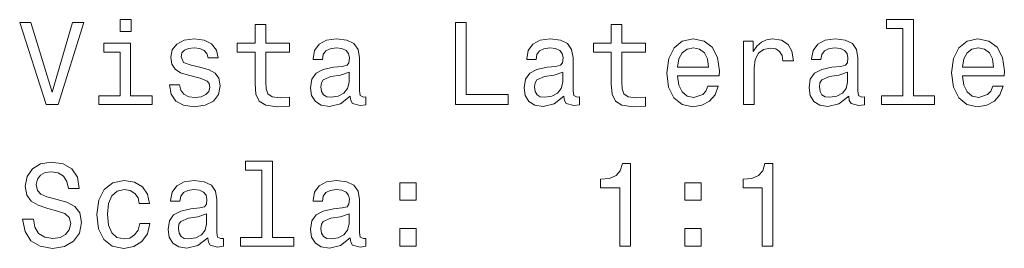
# Model space of a CAD drawing. Extents: x 467 to 1353, y 257 to 1467.
# Tile 3 of 4: x 1182 to 1302, y 801 to 829. Entities that reach past the tile are written whole.
import ezdxf

# ---------------------------------------------------------------- set-up
doc = ezdxf.new("R2010")
doc.units = 0

msp = doc.modelspace()

# ---------------------------------------------------------------- linework, layer by layer
at = {"color": 7, "lineweight": 13}
for points in [[(1196.01, 828.72), (1194.67, 828.72), (1194.67, 827.28), (1196.01, 827.28)], [(1290.03, 827.65), (1290.03, 819.44), (1287.42, 819.44), (1287.42, 818.37), (1293.89, 818.37), (1293.89, 819.44), (1291.3, 819.44), (1291.3, 828.72), (1288.04, 828.72), (1288.04, 827.65)], [(1188.9, 828.39), (1186.4, 819.87), (1183.82, 828.39), (1182.45, 828.39), (1185.68, 818.37), (1187.12, 818.37), (1190.27, 828.39)], [(1211.14, 824.77), (1211.14, 820.89), (1211.22, 819.64), (1211.63, 818.77), (1212.43, 818.27), (1213.8, 818.1), (1215.3, 818.17), (1215.3, 819.26), (1214.21, 819.18), (1213.21, 819.29), (1212.68, 819.65), (1212.45, 820.26), (1212.41, 821.11), (1212.41, 824.77), (1215.3, 824.77), (1215.3, 825.85), (1212.41, 825.85), (1212.41, 828.11), (1211.14, 828.11), (1211.14, 825.85), (1208.95, 825.85), (1208.95, 824.77)], [(1235.52, 818.37), (1241.94, 818.37), (1241.94, 819.58), (1236.84, 819.58), (1236.84, 828.37), (1235.52, 828.37)], [(1254.51, 824.77), (1254.51, 820.89), (1254.6, 819.64), (1255, 818.77), (1255.81, 818.27), (1257.17, 818.1), (1258.67, 818.17), (1258.67, 819.26), (1257.58, 819.18), (1256.58, 819.29), (1256.05, 819.65), (1255.82, 820.26), (1255.78, 821.11), (1255.78, 824.77), (1258.67, 824.77), (1258.67, 825.85), (1255.78, 825.85), (1255.78, 828.11), (1254.51, 828.11), (1254.51, 825.85), (1252.32, 825.85), (1252.32, 824.77)], [(1204.55, 822.88), (1203.33, 823.17), (1202.42, 823.5), (1202.12, 824.18), (1202.2, 824.65), (1202.51, 825), (1203, 825.21), (1203.7, 825.3), (1204.38, 825.21), (1204.91, 824.96), (1205.26, 824.57), (1205.4, 824.05), (1206.64, 824.05), (1206.64, 824.08), (1206.43, 825.01), (1205.83, 825.75), (1204.91, 826.21), (1203.7, 826.38), (1202.48, 826.21), (1201.58, 825.73), (1201.02, 825.03), (1200.85, 824.13), (1200.98, 823.27), (1201.38, 822.66), (1202.05, 822.23), (1203.01, 821.93), (1204.42, 821.58), (1205.29, 821.22), (1205.52, 820.94), (1205.6, 820.5), (1205.47, 819.97), (1205.13, 819.57), (1204.57, 819.31), (1203.82, 819.22), (1203.03, 819.31), (1202.45, 819.61), (1202.06, 820.1), (1201.9, 820.78), (1200.68, 820.78), (1200.88, 819.62), (1201.47, 818.79), (1202.41, 818.28), (1203.7, 818.1), (1205.06, 818.28), (1206.05, 818.79), (1206.66, 819.6), (1206.87, 820.65), (1206.71, 821.56), (1206.27, 822.17), (1205.53, 822.58)], [(1222.71, 819.38), (1222.71, 819.34), (1222.78, 818.85), (1223, 818.5), (1223.9, 818.23), (1224.61, 818.34), (1224.61, 819.32), (1224.31, 819.28), (1223.9, 819.47), (1223.83, 820.04), (1223.83, 824.05), (1223.66, 825.07), (1223.15, 825.79), (1222.28, 826.22), (1221.04, 826.38), (1219.83, 826.21), (1218.93, 825.72), (1218.37, 824.96), (1218.18, 823.95), (1218.18, 823.86), (1219.32, 823.86), (1219.42, 824.47), (1219.74, 824.9), (1220.26, 825.16), (1220.99, 825.26), (1221.7, 825.19), (1222.2, 824.97), (1222.51, 824.6), (1222.61, 824.08), (1222.55, 823.47), (1222.32, 823.17), (1221.74, 823.02), (1220.66, 822.91), (1219.42, 822.65), (1218.54, 822.19), (1218.03, 821.47), (1217.87, 820.4), (1218.01, 819.45), (1218.46, 818.75), (1219.18, 818.3), (1220.17, 818.14), (1221.51, 818.44)], [(1248.73, 819.38), (1248.73, 819.34), (1248.8, 818.85), (1249.02, 818.5), (1249.93, 818.23), (1250.63, 818.34), (1250.63, 819.32), (1250.33, 819.28), (1249.93, 819.47), (1249.85, 820.04), (1249.85, 824.05), (1249.68, 825.07), (1249.18, 825.79), (1248.3, 826.22), (1247.06, 826.38), (1245.85, 826.21), (1244.96, 825.72), (1244.39, 824.96), (1244.21, 823.95), (1244.21, 823.86), (1245.34, 823.86), (1245.45, 824.47), (1245.76, 824.9), (1246.28, 825.16), (1247.02, 825.26), (1247.72, 825.19), (1248.23, 824.97), (1248.53, 824.6), (1248.63, 824.08), (1248.57, 823.47), (1248.34, 823.17), (1247.77, 823.02), (1246.68, 822.91), (1245.45, 822.65), (1244.57, 822.19), (1244.05, 821.47), (1243.89, 820.4), (1244.03, 819.45), (1244.48, 818.75), (1245.2, 818.3), (1246.2, 818.14), (1247.54, 818.44)], [(1262.59, 821.87), (1267.66, 821.87), (1267.68, 822.46), (1267.45, 824.12), (1266.81, 825.36), (1265.81, 826.11), (1264.47, 826.38), (1263.15, 826.09), (1262.15, 825.29), (1261.5, 823.98), (1261.27, 822.25), (1261.48, 820.47), (1262.13, 819.18), (1263.13, 818.37), (1264.42, 818.1), (1265.55, 818.28), (1266.47, 818.77), (1267.15, 819.55), (1267.54, 820.59), (1266.28, 820.59), (1266.02, 820.01), (1265.65, 819.58), (1264.58, 819.24), (1263.76, 819.39), (1263.14, 819.9), (1262.74, 820.72), (1262.59, 821.83)], [(1270.63, 818.37), (1271.9, 818.37), (1271.9, 822.79), (1272.03, 823.86), (1272.42, 824.62), (1273.05, 825.09), (1273.9, 825.24), (1274.54, 825.14), (1275.01, 824.85), (1275.3, 824.36), (1275.4, 823.7), (1276.68, 823.7), (1276.51, 824.87), (1276.04, 825.7), (1275.24, 826.21), (1274.16, 826.38), (1273.43, 826.27), (1272.79, 825.98), (1272.23, 825.49), (1271.79, 824.83), (1271.79, 826.11), (1270.63, 826.11)], [(1283.43, 819.38), (1283.43, 819.34), (1283.5, 818.85), (1283.72, 818.5), (1284.62, 818.23), (1285.33, 818.34), (1285.33, 819.32), (1285.03, 819.28), (1284.62, 819.47), (1284.55, 820.04), (1284.55, 824.05), (1284.38, 825.07), (1283.88, 825.79), (1283, 826.22), (1281.76, 826.38), (1280.55, 826.21), (1279.65, 825.72), (1279.09, 824.96), (1278.9, 823.95), (1278.9, 823.86), (1280.04, 823.86), (1280.14, 824.47), (1280.46, 824.9), (1280.98, 825.16), (1281.71, 825.26), (1282.42, 825.19), (1282.92, 824.97), (1283.23, 824.6), (1283.33, 824.08), (1283.27, 823.47), (1283.04, 823.17), (1282.46, 823.02), (1281.38, 822.91), (1280.14, 822.65), (1279.26, 822.19), (1278.75, 821.47), (1278.59, 820.4), (1278.73, 819.45), (1279.18, 818.75), (1279.9, 818.3), (1280.89, 818.14), (1282.23, 818.44)], [(1297.29, 821.87), (1302.36, 821.87), (1302.38, 822.46), (1302.15, 824.12), (1301.51, 825.36), (1300.5, 826.11), (1299.16, 826.38), (1297.85, 826.09), (1296.84, 825.29), (1296.2, 823.98), (1295.96, 822.25), (1296.18, 820.47), (1296.83, 819.18), (1297.82, 818.37), (1299.12, 818.1), (1300.24, 818.28), (1301.17, 818.77), (1301.84, 819.55), (1302.23, 820.59), (1300.98, 820.59), (1300.72, 820.01), (1300.34, 819.58), (1299.28, 819.24), (1298.46, 819.39), (1297.84, 819.9), (1297.43, 820.72), (1297.29, 821.83)], [(1195.96, 819.44), (1195.96, 825.85), (1192.71, 825.85), (1192.71, 824.77), (1194.7, 824.77), (1194.7, 819.44), (1192.1, 819.44), (1192.1, 818.37), (1198.59, 818.37), (1198.59, 819.44)], [(1262.59, 822.94), (1262.75, 823.93), (1263.14, 824.67), (1263.73, 825.11), (1264.51, 825.27), (1265.27, 825.11), (1265.86, 824.67), (1266.22, 823.93), (1266.35, 822.94)], [(1297.29, 822.94), (1297.45, 823.93), (1297.84, 824.67), (1298.43, 825.11), (1299.21, 825.27), (1299.97, 825.11), (1300.56, 824.67), (1300.92, 823.93), (1301.05, 822.94)], [(1222.56, 821.08), (1222.39, 820.33), (1221.93, 819.75), (1221.24, 819.38), (1220.39, 819.25), (1219.84, 819.32), (1219.45, 819.55), (1219.21, 819.96), (1219.13, 820.52), (1219.19, 821.02), (1219.42, 821.38), (1220.34, 821.79), (1221.51, 821.96), (1222.56, 822.3)], [(1248.59, 821.08), (1248.41, 820.33), (1247.95, 819.75), (1247.26, 819.38), (1246.41, 819.25), (1245.86, 819.32), (1245.47, 819.55), (1245.23, 819.96), (1245.16, 820.52), (1245.22, 821.02), (1245.45, 821.38), (1246.37, 821.79), (1247.54, 821.96), (1248.59, 822.3)], [(1283.28, 821.08), (1283.11, 820.33), (1282.65, 819.75), (1281.96, 819.38), (1281.11, 819.25), (1280.56, 819.32), (1280.17, 819.55), (1279.93, 819.96), (1279.85, 820.52), (1279.91, 821.02), (1280.14, 821.38), (1281.07, 821.79), (1282.23, 821.96), (1283.28, 822.3)], [(1184.12, 804.39), (1182.81, 804.39), (1183.1, 802.87), (1183.82, 801.74), (1184.93, 801.07), (1186.43, 800.82), (1187.91, 801.05), (1189.02, 801.68), (1189.73, 802.68), (1189.98, 803.99), (1189.77, 805.17), (1189.16, 805.94), (1188.18, 806.44), (1186.87, 806.81), (1185.75, 807.09), (1185.01, 807.41), (1184.6, 807.87), (1184.47, 808.59), (1184.6, 809.24), (1184.97, 809.73), (1185.55, 810.06), (1186.34, 810.17), (1187.15, 810.03), (1187.78, 809.64), (1188.2, 808.99), (1188.4, 808.11), (1189.71, 808.11), (1189.71, 808.14), (1189.48, 809.49), (1188.8, 810.5), (1187.74, 811.14), (1186.3, 811.35), (1185, 811.14), (1183.99, 810.53), (1183.34, 809.6), (1183.11, 808.39), (1183.3, 807.3), (1183.85, 806.57), (1184.71, 806.08), (1185.89, 805.7), (1187.06, 805.37), (1187.94, 805.06), (1188.47, 804.6), (1188.66, 803.85), (1188.49, 803.08), (1188.04, 802.51), (1187.36, 802.15), (1186.48, 802.03), (1185.5, 802.19), (1184.75, 802.65), (1184.28, 803.4)], [(1211.96, 810.37), (1211.96, 802.16), (1209.35, 802.16), (1209.35, 801.09), (1215.82, 801.09), (1215.82, 802.16), (1213.23, 802.16), (1213.23, 811.44), (1209.97, 811.44), (1209.97, 810.37)], [(1255.53, 801.09), (1256.84, 801.09), (1256.84, 811.17), (1255.86, 811.17), (1255.6, 810.29), (1255.09, 809.7), (1254.29, 809.35), (1253.2, 809.24), (1253.2, 808.21), (1255.53, 808.21)], [(1272.88, 801.09), (1274.19, 801.09), (1274.19, 811.17), (1273.21, 811.17), (1272.95, 810.29), (1272.43, 809.7), (1271.64, 809.35), (1270.55, 809.24), (1270.55, 808.21), (1272.88, 808.21)], [(1197.02, 806.27), (1198.27, 806.27), (1198.01, 807.42), (1197.39, 808.33), (1196.43, 808.89), (1195.17, 809.11), (1193.79, 808.82), (1192.74, 808.01), (1192.07, 806.7), (1191.84, 804.94), (1192.06, 803.2), (1192.71, 801.9), (1193.73, 801.09), (1195.13, 800.82), (1196.37, 801.04), (1197.33, 801.64), (1198, 802.59), (1198.28, 803.86), (1197.07, 803.86), (1196.86, 803.05), (1196.45, 802.45), (1195.88, 802.07), (1195.17, 801.96), (1194.29, 802.15), (1193.66, 802.72), (1193.27, 803.66), (1193.14, 804.98), (1193.27, 806.28), (1193.67, 807.22), (1194.32, 807.79), (1195.17, 808), (1195.92, 807.87), (1196.48, 807.53), (1196.86, 806.99)], [(1205.36, 802.1), (1205.36, 802.06), (1205.43, 801.57), (1205.65, 801.22), (1206.56, 800.95), (1207.26, 801.07), (1207.26, 802.04), (1206.96, 802), (1206.56, 802.19), (1206.48, 802.77), (1206.48, 806.77), (1206.31, 807.79), (1205.81, 808.51), (1204.93, 808.95), (1203.69, 809.11), (1202.48, 808.93), (1201.58, 808.44), (1201.02, 807.68), (1200.83, 806.67), (1200.83, 806.58), (1201.97, 806.58), (1202.07, 807.19), (1202.39, 807.62), (1202.91, 807.88), (1203.64, 807.98), (1204.35, 807.91), (1204.85, 807.69), (1205.16, 807.32), (1205.26, 806.8), (1205.2, 806.19), (1204.97, 805.89), (1204.39, 805.75), (1203.31, 805.63), (1202.07, 805.37), (1201.2, 804.91), (1200.68, 804.19), (1200.52, 803.13), (1200.66, 802.17), (1201.11, 801.47), (1201.83, 801.02), (1202.82, 800.86), (1204.16, 801.17)], [(1222.71, 802.1), (1222.71, 802.06), (1222.78, 801.57), (1223, 801.22), (1223.9, 800.95), (1224.61, 801.07), (1224.61, 802.04), (1224.31, 802), (1223.9, 802.19), (1223.83, 802.77), (1223.83, 806.77), (1223.66, 807.79), (1223.15, 808.51), (1222.28, 808.95), (1221.04, 809.11), (1219.83, 808.93), (1218.93, 808.44), (1218.37, 807.68), (1218.18, 806.67), (1218.18, 806.58), (1219.32, 806.58), (1219.42, 807.19), (1219.74, 807.62), (1220.26, 807.88), (1220.99, 807.98), (1221.7, 807.91), (1222.2, 807.69), (1222.51, 807.32), (1222.61, 806.8), (1222.55, 806.19), (1222.32, 805.89), (1221.74, 805.75), (1220.66, 805.63), (1219.42, 805.37), (1218.54, 804.91), (1218.03, 804.19), (1217.87, 803.13), (1218.01, 802.17), (1218.46, 801.47), (1219.18, 801.02), (1220.17, 800.86), (1221.51, 801.17)], [(1228.77, 806.68), (1230.76, 806.68), (1230.76, 808.83), (1228.77, 808.83)], [(1263.47, 806.68), (1265.46, 806.68), (1265.46, 808.83), (1263.47, 808.83)], [(1205.22, 803.8), (1205.04, 803.05), (1204.58, 802.48), (1203.89, 802.1), (1203.04, 801.97), (1202.49, 802.04), (1202.1, 802.28), (1201.86, 802.68), (1201.79, 803.24), (1201.84, 803.75), (1202.07, 804.11), (1203, 804.51), (1204.16, 804.68), (1205.22, 805.03)], [(1222.56, 803.8), (1222.39, 803.05), (1221.93, 802.48), (1221.24, 802.1), (1220.39, 801.97), (1219.84, 802.04), (1219.45, 802.28), (1219.21, 802.68), (1219.13, 803.24), (1219.19, 803.75), (1219.42, 804.11), (1220.34, 804.51), (1221.51, 804.68), (1222.56, 805.03)], [(1228.77, 801.09), (1230.76, 801.09), (1230.76, 803.24), (1228.77, 803.24)], [(1263.47, 801.09), (1265.46, 801.09), (1265.46, 803.24), (1263.47, 803.24)]]:
    msp.add_lwpolyline(points, close=True, dxfattribs=at)

doc.saveas('drawing.dxf')
